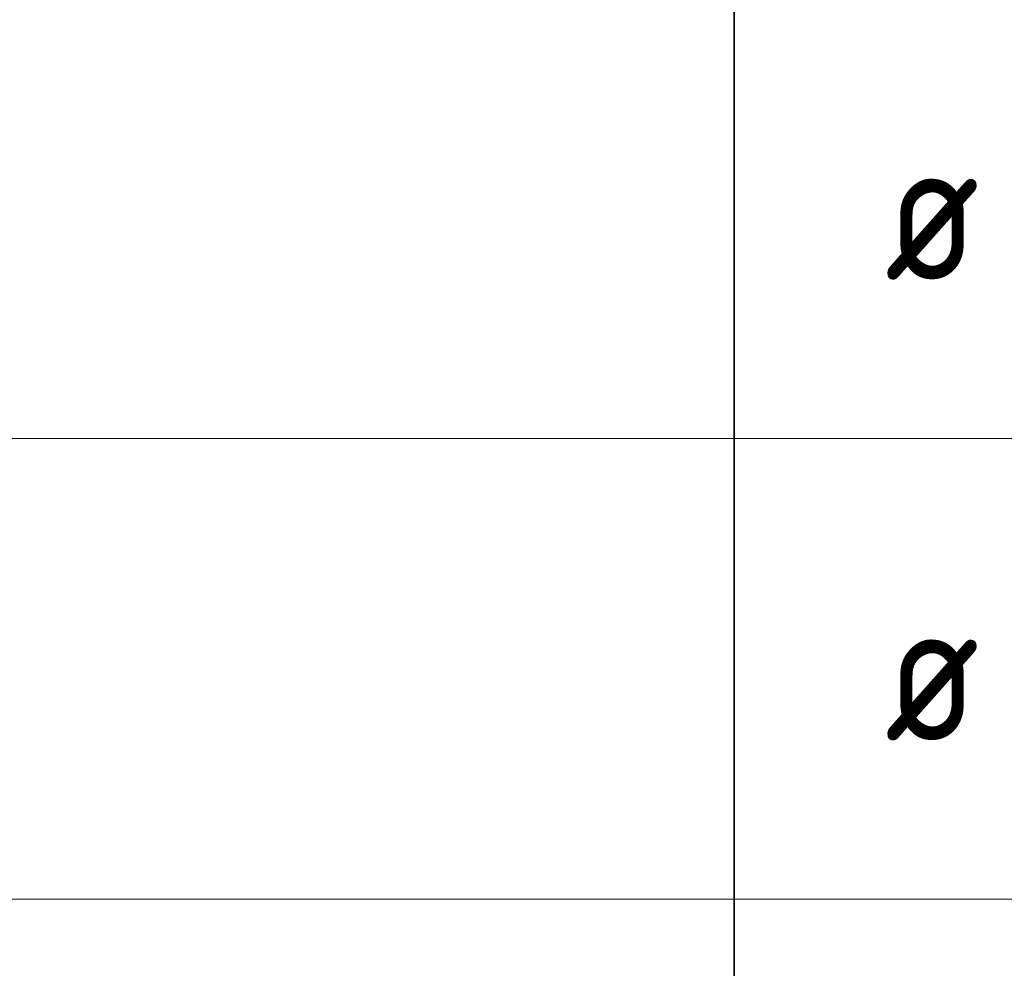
# Model space of a CAD drawing. Header units: metres. Extents: x -38 to 97, y -15 to 21.
# Tile 197 of 233: x 74.18 to 75.89, y 9.95 to 11.6. Entities that reach past the tile are written whole.
import ezdxf

# ---------------------------------------------------------------- set-up
doc = ezdxf.new("R2010")
doc.units = ezdxf.units.M
doc.styles.add('ISOCPEUR', font='txt')

msp = doc.modelspace()

# ---------------------------------------------------------------- linework, layer by layer
at = {"color": 7, "linetype": 'Continuous', "lineweight": 35, "transparency": 33554687}
for p, q in [((75.4198, 11.6717), (75.4198, 10.8717)), ((75.4198, 10.8717), (75.4198, 10.0717)), ((75.4198, 10.0717), (75.4198, 9.2717))]:
    msp.add_line(p, q, dxfattribs=at)
at = {"color": 7, "linetype": 'Continuous', "lineweight": 13, "transparency": 33554687}
for p, q in [((86.4198, 10.8717), (67.9198, 10.8717)), ((86.4198, 10.0717), (67.9198, 10.0717))]:
    msp.add_line(p, q, dxfattribs=at)

# ---------------------------------------------------------------- texts
at = {"color": 7, "linetype": 'Continuous', "lineweight": 35, "transparency": 33554687, "char_height": 0.25, "width": 0.327205, "attachment_point": 7, "style": 'ISOCPEUR'}
for insert in [(75.6817, 11.1467), (75.6817, 10.3467)]:
    msp.add_mtext('\\W0.82;ø', dxfattribs=dict(at, insert=insert))

doc.saveas('drawing.dxf')
